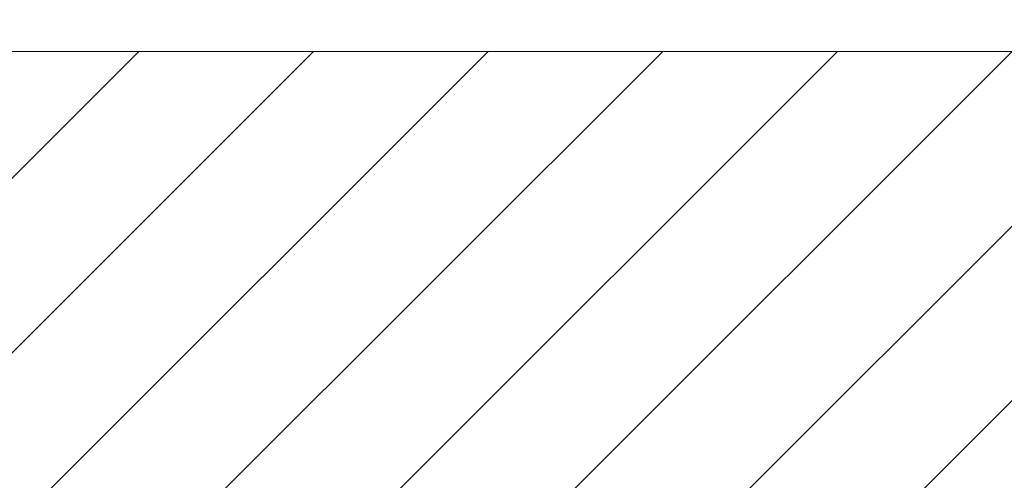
# Model space of a CAD drawing. Header units: metres. Extents: x 39929 to 50032, y 90817 to 399996.
# Tile 11 of 13: x 48949 to 49202, y 391735 to 391854. Entities that reach past the tile are written whole.
import ezdxf

# ---------------------------------------------------------------- set-up
doc = ezdxf.new("R2010")
doc.units = ezdxf.units.M
for name, color, linetype, lineweight in [('Topo', 7, 'Continuous', 18), ('X-XX-AL-TEKENBLAD_KADER_BLAD3-VIEWPORT-G', 1, 'Continuous', 18), ('X-XX-AL-TEKENBLAD_KADER_BLAD4-VIEWPORT-A', 1, 'Continuous', 18)]:
    doc.layers.add(name, color=color, linetype=linetype, lineweight=lineweight)
picture_1 = doc.add_image_def('image1.tif', size_in_pixel=(8000, 10000))

msp = doc.modelspace()

# ---------------------------------------------------------------- hatches: boundary and pattern name
at = {"layer": 'X-XX-AL-TEKENBLAD_KADER_BLAD4-VIEWPORT-A'}
h = msp.add_hatch(dxfattribs=at)
h.set_pattern_fill('ANSI31', color=256, scale=10)
h.paths.add_polyline_path([(48854.83, 391541.36), (49369.96, 391541.36), (49369.96, 391845.85), (48854.83, 391845.85)])

# ---------------------------------------------------------------- linework, layer by layer
at = {"layer": 'X-XX-AL-TEKENBLAD_KADER_BLAD3-VIEWPORT-G'}
msp.add_lwpolyline([(48854.83, 391541.36), (49369.96, 391541.36), (49369.96, 391845.85), (48854.83, 391845.85)], close=True, dxfattribs=at)

# ---------------------------------------------------------------- pictures from other files: only their frames are drawn
at = {"layer": 'Topo'}
image = msp.add_image(picture_1, insert=(40047.86, 387419.72), size_in_units=(9985.02, 12481.28), rotation=0.547019, dxfattribs=dict(at, brightness=90, contrast=40))
image.dxf.flags = 7

doc.saveas('drawing.dxf')
